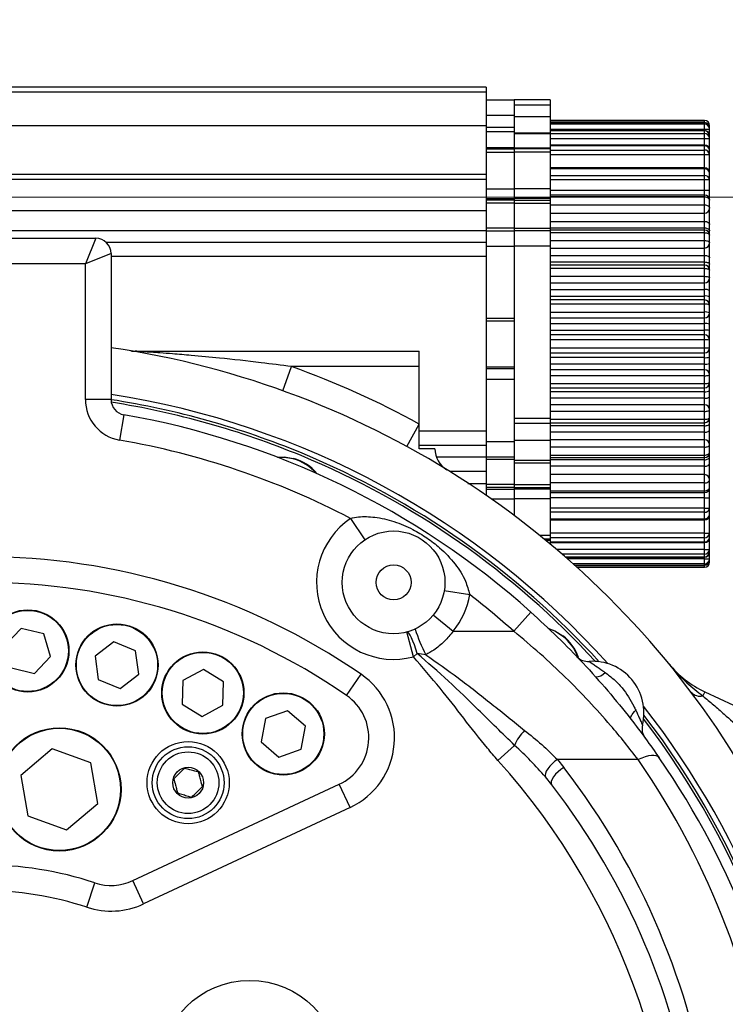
# Model space of a CAD drawing. Header units: millimetres. Extents: x -7 to 844, y 0 to 594.
# Tile 42 of 135: x 281 to 292, y 299 to 314. Entities that reach past the tile are written whole.
import ezdxf

# ---------------------------------------------------------------- set-up
doc = ezdxf.new("R2010")
doc.units = ezdxf.units.MM
doc.styles.add('SLDTEXTSTYLE2', font='HYSWLONGFANGSONG.TTF', dxfattribs={"bigfont": 'bigfont'})
doc.styles.add('SLDTEXTSTYLE3', font='HYSWLONGFANGSONG.TTF')
doc.dimstyles.new('SLDDIMSTYLE13', dxfattribs={"dimtxt": 9.875366, "dimasz": 4.884615, "dimexe": 0, "dimexo": 0.0625, "dimgap": 2.468842, "dimtad": 0, "dimtih": 1, "dimtoh": 1, "dimlfac": 5, "dimrnd": 1e-09, "dimzin": 12, "dimdsep": 46, "dimtxsty": 'SLDTEXTSTYLE3', "dimblk1": 'NONE', "dimblk2": 'NONE', "dimsah": 1, "dimcen": 0, "dimadec": 0, "dimazin": 3, "dimtfac": 1, "dimtdec": 3, "dimtofl": 0, "dimtmove": 0, "dimatfit": 3, "dimldrblk": 'NONE', "dimfxl": 1, "dimfrac": 2, "dimtolj": 1, "dimtzin": 12, "dimarcsym": 0})
doc.dimstyles.new('SLDDIMSTYLE14', dxfattribs={"dimtxt": 9.875366, "dimasz": 4.884615, "dimexe": 0, "dimexo": 0.0625, "dimgap": 2.468842, "dimtad": 0, "dimtih": 1, "dimtoh": 1, "dimlfac": 5, "dimrnd": 1e-09, "dimzin": 12, "dimdsep": 46, "dimtxsty": 'SLDTEXTSTYLE3', "dimblk1": 'NONE', "dimblk2": 'NONE', "dimsah": 1, "dimcen": 0, "dimadec": 0, "dimazin": 3, "dimtfac": 1, "dimtdec": 3, "dimtmove": 0, "dimatfit": 3, "dimldrblk": 'NONE', "dimfxl": 1, "dimfrac": 2, "dimtolj": 1, "dimtzin": 12, "dimarcsym": 0})
doc.dimstyles.new('SLDDIMSTYLE15', dxfattribs={"dimtxt": 9.875366, "dimasz": 4.884615, "dimexe": 0, "dimexo": 0.0625, "dimgap": 2.468842, "dimtad": 0, "dimtih": 1, "dimtoh": 1, "dimlfac": 5, "dimrnd": 1e-09, "dimzin": 12, "dimdsep": 46, "dimtxsty": 'SLDTEXTSTYLE3', "dimblk1": 'NONE', "dimblk2": 'NONE', "dimsah": 1, "dimcen": 0, "dimadec": 0, "dimazin": 3, "dimtfac": 1, "dimtdec": 3, "dimtmove": 0, "dimatfit": 3, "dimldrblk": 'NONE', "dimfxl": 1, "dimfrac": 2, "dimtolj": 1, "dimtzin": 12, "dimarcsym": 0})
doc.dimstyles.new('SLDDIMSTYLE2', dxfattribs={"dimtxt": 8.4646, "dimasz": 4.884615, "dimexe": 0, "dimexo": 0.0625, "dimgap": 2.11615, "dimtad": 2, "dimlfac": 13, "dimrnd": 1e-09, "dimzin": 12, "dimdsep": 46, "dimtxsty": 'SLDTEXTSTYLE3', "dimsah": 1, "dimcen": 0.09, "dimadec": 0, "dimazin": 3, "dimtfac": 1, "dimtdec": 3, "dimtofl": 0, "dimtmove": 0, "dimatfit": 3, "dimfxl": 1, "dimfrac": 2, "dimtolj": 1, "dimtzin": 12, "dimarcsym": 0})
doc.dimstyles.new('SLDDIMSTYLE8', dxfattribs={"dimtxt": 9.875366, "dimasz": 4.884615, "dimexe": 0, "dimexo": 0.0625, "dimgap": 2.468842, "dimtad": 0, "dimtih": 1, "dimtoh": 1, "dimlfac": 3, "dimrnd": 1e-09, "dimzin": 12, "dimdsep": 46, "dimtxsty": 'SLDTEXTSTYLE3', "dimblk1": 'NONE', "dimblk2": 'NONE', "dimsah": 1, "dimcen": 0, "dimadec": 0, "dimazin": 3, "dimtol": 1, "dimtp": 0.015, "dimtfac": 1, "dimtdec": 3, "dimtmove": 0, "dimatfit": 3, "dimldrblk": 'NONE', "dimfxl": 1, "dimfrac": 2, "dimtolj": 1, "dimtzin": 12, "dimarcsym": 0})

# ---------------------------------------------------------------- blocks, each defined once
blk = doc.blocks.new('_D_11')
at = {"color": 7, "linetype": 'Continuous', "lineweight": 18}
for p, q in [((280.678, 300.759), (280.678, 341.625)), ((304.139, 165.644), (304.139, 341.625)), ((304.139, 340.625), (280.678, 340.625))]:
    blk.add_line(p, q, dxfattribs=at)
for points in [[(280.678, 340.625), (285.562, 339.873), (285.562, 341.376)], [(304.139, 340.625), (299.255, 341.376), (299.255, 339.873)]]:
    blk.add_solid(points, dxfattribs=at)
at = {"color": 7, "linetype": 'Continuous', "lineweight": 18, "insert": (286.852, 350.857), "char_height": 7.9375, "attachment_point": 1, "style": 'SLDTEXTSTYLE3'}
blk.add_mtext('305', dxfattribs=at)
blk = doc.blocks.new('_D_14')
at = {"color": 7, "linetype": 'Continuous', "lineweight": 18}
for p, q in [((270.947, 324.028), (409.462, 324.028)), ((408.462, 324.028), (408.462, 310.952)), ((258.193, 310.952), (409.462, 310.952))]:
    blk.add_line(p, q, dxfattribs=at)
for points in [[(408.462, 324.028), (407.71, 319.144), (409.213, 319.144)], [(408.462, 310.952), (409.213, 315.836), (407.71, 315.836)]]:
    blk.add_solid(points, dxfattribs=at)
at = {"color": 7, "linetype": 'Continuous', "lineweight": 18, "insert": (398.23, 311.934), "char_height": 7.9375, "attachment_point": 1, "rotation": 90, "style": 'SLDTEXTSTYLE3'}
blk.add_mtext('170', dxfattribs=at)
blk = doc.blocks.new('_D_15')
at = {"color": 7, "linetype": 'Continuous', "lineweight": 18}
for p, q in [((258.193, 310.952), (409.462, 310.952)), ((408.462, 310.952), (408.462, 295.567)), ((285.87, 295.567), (409.462, 295.567))]:
    blk.add_line(p, q, dxfattribs=at)
for points in [[(408.462, 310.952), (407.71, 306.067), (409.213, 306.067)], [(408.462, 295.567), (409.213, 300.452), (407.71, 300.452)]]:
    blk.add_solid(points, dxfattribs=at)
at = {"color": 7, "linetype": 'Continuous', "lineweight": 18, "insert": (398.23, 297.703), "char_height": 7.9375, "attachment_point": 1, "rotation": 90, "style": 'SLDTEXTSTYLE3'}
blk.add_mtext('200', dxfattribs=at)
blk = doc.blocks.new('SW_CENTERMARKSYMBOL_1')
at = {"color": 0, "linetype": 'Continuous', "lineweight": 18}
for p, q in [((0, 0.385), (0, 5.192)), ((0, 0), (0, 0.192)), ((-0.385, 0), (-5.192, 0)), ((0, 0), (-0.192, 0)), ((0, 0), (0, -0.192)), ((0, 0), (0.192, 0)), ((0.385, 0), (5.192, 0)), ((0, -0.385), (0, -5.192))]:
    blk.add_line(p, q, dxfattribs=at)
blk = doc.blocks.new('_D_28')
at = {"color": 7, "linetype": 'Continuous', "lineweight": 18}
blk.add_line((754.604, 285.289), (748.254, 285.289), dxfattribs=at)
at = {"color": 7, "linetype": 'Continuous', "lineweight": 18, "char_height": 9.2604, "attachment_point": 1}
for s, insert, style in [('10H7深15', (669.173, 320.457), 'SLDTEXTSTYLE2'), ('%%c', (657.557, 320.457), 'SLDTEXTSTYLE3'), ('Depth 15', (665.328, 308.23), 'SLDTEXTSTYLE3')]:
    blk.add_mtext(s, dxfattribs=dict(at, insert=insert, style=style))
blk = doc.blocks.new('_None')
blk = doc.blocks.new('_D_45')
at = {"color": 7, "linetype": 'Continuous', "lineweight": 18}
blk.add_line((521.285, 333.673), (471.743, 333.673), dxfattribs=at)
at = {"color": 7, "linetype": 'Continuous', "lineweight": 18, "char_height": 9.2604, "attachment_point": 1}
for s, insert, style in [('H8通', (502.411, 345.611), 'SLDTEXTSTYLE2'), ('%%c', (482.152, 345.611), 'SLDTEXTSTYLE3'), ('2-', (471.743, 345.611), 'SLDTEXTSTYLE3'), ('30', (493.768, 345.611), 'SLDTEXTSTYLE3')]:
    blk.add_mtext(s, dxfattribs=dict(at, insert=insert, style=style))
blk = doc.blocks.new('_D_46')
at = {"color": 7, "linetype": 'Continuous', "lineweight": 18}
blk.add_line((688.896, 334.435), (722.792, 334.435), dxfattribs=at)
at = {"color": 7, "linetype": 'Continuous', "lineweight": 18, "attachment_point": 1}
for s, insert, char_height, style in [('通', (714.149, 346.373), 9.26, 'SLDTEXTSTYLE2'), ('8-', (690.483, 346.373), 9.2604, 'SLDTEXTSTYLE3'), ('M20', (700.893, 346.373), 9.2604, 'SLDTEXTSTYLE3')]:
    blk.add_mtext(s, dxfattribs=dict(at, insert=insert, char_height=char_height, style=style))
blk = doc.blocks.new('_D_55')
at = {"color": 7, "linetype": 'Continuous', "lineweight": 18}
blk.add_line((512.91, 531.632), (472.011, 531.632), dxfattribs=at)
at = {"color": 7, "linetype": 'Continuous', "lineweight": 18, "attachment_point": 1}
for s, insert, char_height, style in [('通', (502.68, 543.569), 9.26, 'SLDTEXTSTYLE2'), ('%%c', (482.421, 543.569), 9.2604, 'SLDTEXTSTYLE3'), ('8-', (472.011, 543.569), 9.2604, 'SLDTEXTSTYLE3'), ('22', (494.037, 543.569), 9.2604, 'SLDTEXTSTYLE3')]:
    blk.add_mtext(s, dxfattribs=dict(at, insert=insert, char_height=char_height, style=style))

msp = doc.modelspace()

# ---------------------------------------------------------------- linework, layer by layer
at = {"color": 7, "linetype": 'Continuous', "lineweight": 25}
for p, q in [((288.216119, 312.599984), (274.100734, 312.599984)), ((288.216119, 312.599984), (288.216119, 312.523061)), ((288.216119, 312.523061), (274.100734, 312.523061)), ((288.216119, 312.523061), (288.216119, 312.023061)), ((288.216119, 312.407676), (288.639196, 312.407676)), ((288.639196, 312.407676), (288.639196, 312.176907)), ((289.177657, 312.407676), (288.639196, 312.407676)), ((289.177657, 312.330753), (288.639196, 312.330753)), ((289.177657, 312.407676), (289.177657, 312.330753)), ((289.177657, 312.330753), (289.177657, 312.157676)), ((288.216119, 312.176907), (288.639196, 312.176907)), ((288.639196, 312.176907), (288.639196, 311.994657)), ((288.639196, 312.157676), (289.177657, 312.157676)), ((289.177657, 312.157676), (289.177657, 311.907676)), ((288.216119, 312.023061), (288.216119, 311.292292)), ((291.485349, 312.099984), (289.177657, 312.099984)), ((289.177657, 312.099463), (291.485349, 312.099463)), ((291.485349, 312.06669), (289.177657, 312.06669)), ((291.485349, 312.065907), (289.177657, 312.065907)), ((289.177657, 312.046761), (291.485349, 312.046761)), ((291.485349, 312.046761), (291.485349, 312.065907)), ((291.485349, 311.971061), (291.485349, 312.046761)), ((291.562273, 312.022552), (291.562273, 312.023061)), ((291.562273, 311.989767), (291.562273, 312.022552)), ((288.639196, 311.994657), (288.216119, 311.994657)), ((288.639196, 311.92714), (288.216119, 311.92714)), ((288.639196, 311.994657), (288.639196, 311.92714)), ((288.639196, 311.92714), (288.639196, 311.69133)), ((289.177657, 311.907676), (288.639196, 311.907676)), ((289.177657, 311.897642), (288.639196, 311.897642)), ((289.177657, 311.971061), (291.485349, 311.971061)), ((291.485349, 311.946971), (289.177657, 311.946971)), ((291.485349, 311.943371), (289.177657, 311.943371)), ((289.177657, 311.907676), (289.177657, 311.897642)), ((289.177657, 311.903474), (291.485349, 311.903474)), ((289.177657, 311.897642), (289.177657, 311.691331)), ((291.485349, 311.971061), (291.562273, 311.971061)), ((291.485349, 311.903474), (291.485349, 311.943371)), ((291.485349, 311.831068), (291.485349, 311.903474)), ((291.562273, 311.971061), (291.562273, 311.989767)), ((291.562273, 311.870048), (291.562273, 311.971061)), ((291.562273, 311.831068), (291.562273, 311.870048)), ((289.177657, 311.831068), (291.485349, 311.831068)), ((291.485349, 311.729567), (289.177657, 311.729567)), ((291.485349, 311.720851), (289.177657, 311.720851)), ((291.485349, 311.831068), (291.562273, 311.831068)), ((291.485349, 311.656216), (291.485349, 311.720851)), ((291.562273, 311.652644), (291.562273, 311.831068)), ((288.639196, 311.69133), (288.216119, 311.69133)), ((288.216119, 311.676907), (288.639196, 311.676907)), ((288.216119, 311.625625), (288.639196, 311.625625)), ((288.639196, 311.691331), (289.177657, 311.691331)), ((288.639196, 311.69133), (288.639196, 311.676907)), ((288.639196, 311.676907), (288.639196, 311.625625)), ((289.177657, 311.676907), (288.639196, 311.676907)), ((288.639196, 311.625625), (288.639196, 311.074591)), ((289.177657, 311.625625), (288.639196, 311.625625)), ((289.177657, 311.691331), (289.177657, 311.676907)), ((289.177657, 311.676907), (289.177657, 311.625625)), ((289.177657, 311.656216), (291.485349, 311.656216)), ((289.177657, 311.625625), (289.177657, 311.074588)), ((289.177657, 311.589494), (291.485349, 311.589494)), ((291.485349, 311.589494), (291.485349, 311.656216)), ((291.485349, 311.589494), (291.562273, 311.589494)), ((291.562273, 311.589494), (291.562273, 311.652644)), ((291.562273, 311.312777), (291.562273, 311.589494)), ((288.216119, 311.292292), (274.100734, 311.292292)), ((288.216119, 311.292292), (288.216119, 311.215369)), ((291.485349, 311.3897), (289.177657, 311.3897)), ((291.485349, 311.372988), (289.177657, 311.372988)), ((289.177657, 311.274576), (291.485349, 311.274576)), ((291.485349, 311.274576), (291.485349, 311.372988)), ((291.485349, 311.216627), (291.485349, 311.274576)), ((291.562273, 311.216627), (291.562273, 311.312777)), ((288.216119, 311.215369), (274.100734, 311.215369)), ((288.216119, 311.215369), (288.216119, 310.752848)), ((289.177657, 311.216627), (291.485349, 311.216627)), ((291.485349, 311.057676), (291.485349, 311.216627)), ((291.485349, 311.216627), (291.562273, 311.216627)), ((291.562273, 311.057676), (291.562273, 311.216627)), ((288.216119, 311.074591), (288.639196, 311.074591)), ((288.639196, 311.074591), (288.639196, 310.929543)), ((289.177657, 311.074588), (288.639196, 311.074588)), ((289.177657, 311.074588), (289.177657, 310.929541)), ((289.177657, 311.057676), (291.485349, 311.057676)), ((291.485349, 310.980753), (289.177657, 310.980753)), ((291.485349, 310.980753), (291.485349, 311.057676)), ((291.485349, 311.057676), (291.562273, 311.057676)), ((291.485349, 310.954418), (291.485349, 310.980753)), ((291.562273, 310.90383), (291.562273, 311.057676)), ((288.216119, 310.929543), (288.639196, 310.929543)), ((288.639196, 310.906302), (288.216119, 310.906302)), ((288.639196, 310.861459), (288.216119, 310.861459)), ((288.639196, 310.929543), (288.639196, 310.906302)), ((289.177657, 310.929541), (288.639196, 310.929541)), ((288.639196, 310.906415), (289.177657, 310.906415)), ((288.639196, 310.906302), (288.639196, 310.861459)), ((288.639196, 310.86157), (289.177657, 310.86157)), ((288.639196, 310.861459), (288.639196, 310.486202)), ((291.485349, 310.954418), (289.177657, 310.954418)), ((289.177657, 310.929541), (289.177657, 310.906415)), ((289.177657, 310.906415), (289.177657, 310.86157)), ((289.177657, 310.86157), (289.177657, 310.486203)), ((289.177657, 310.836319), (291.485349, 310.836319)), ((291.485349, 310.836319), (291.485349, 310.954418)), ((291.485349, 310.711523), (291.485349, 310.836319)), ((291.562273, 310.788446), (291.562273, 310.90383)), ((274.100734, 310.75383), (288.216119, 310.752848)), ((288.216119, 310.752848), (288.216119, 310.445155)), ((289.177657, 310.711523), (291.485349, 310.711523)), ((291.485349, 310.58758), (291.485349, 310.711523)), ((291.562273, 310.540561), (291.562273, 310.788446)), ((289.177657, 310.58758), (291.485349, 310.58758)), ((291.485349, 310.49008), (291.485349, 310.58758)), ((291.562273, 310.445561), (291.562273, 310.540561)), ((288.216119, 310.445155), (274.38391, 310.446118)), ((288.639196, 310.486202), (288.216119, 310.486202)), ((288.216119, 310.446138), (288.639196, 310.446138)), ((288.216119, 310.445155), (288.216119, 310.275924)), ((288.639196, 310.486203), (289.177657, 310.486203)), ((288.639196, 310.486202), (288.639196, 310.446138)), ((288.639196, 310.446138), (288.639196, 310.215369)), ((289.177657, 310.446138), (288.639196, 310.446138)), ((289.177657, 310.49008), (291.485349, 310.49008)), ((289.177657, 310.486203), (289.177657, 310.446138)), ((291.485349, 310.457676), (289.177657, 310.457676)), ((289.177657, 310.446138), (289.177657, 310.215369)), ((291.485349, 310.419034), (289.177657, 310.419034)), ((291.485349, 310.457676), (291.485349, 310.49008)), ((291.485349, 310.419034), (291.485349, 310.457676)), ((291.485349, 310.300934), (291.485349, 310.419034)), ((291.562273, 310.380753), (291.562273, 310.445561)), ((291.562273, 310.265369), (291.562273, 310.380753)), ((278.985349, 310.336138), (282.369965, 310.336138)), ((282.369965, 310.336138), (282.216119, 309.951523)), ((282.520561, 310.276321), (288.216119, 310.275924)), ((288.216119, 310.276012), (288.216119, 310.060628)), ((289.177657, 310.300934), (291.485349, 310.300934)), ((291.485349, 310.188446), (291.485349, 310.300934)), ((291.562273, 310.043638), (291.562273, 310.265369)), ((282.600734, 310.105369), (282.216119, 309.951523)), ((282.600734, 310.105369), (282.600734, 307.918991)), ((288.216119, 310.215369), (288.639196, 310.215369)), ((288.639196, 310.215369), (288.639196, 309.138446)), ((289.177657, 310.215369), (288.639196, 310.215369)), ((289.177657, 310.215369), (289.177657, 307.638446)), ((289.177657, 310.188446), (291.485349, 310.188446)), ((291.485349, 310.07758), (291.485349, 310.188446)), ((282.216119, 309.951523), (279.139196, 309.951523)), ((282.216119, 307.918991), (282.216119, 309.951523)), ((288.216119, 310.06054), (282.600734, 310.060931)), ((288.216119, 310.06054), (288.216119, 307.450748)), ((289.177657, 310.07758), (291.485349, 310.07758)), ((289.177657, 309.98008), (291.485349, 309.98008)), ((291.485349, 309.98008), (291.485349, 310.07758)), ((291.485349, 309.934599), (291.485349, 309.98008)), ((291.562273, 309.948638), (291.562273, 310.043638)), ((291.562273, 309.857676), (291.562273, 309.948638)), ((291.485349, 309.934599), (289.177657, 309.934599)), ((291.485349, 309.883649), (289.177657, 309.883649)), ((291.485349, 309.883649), (291.485349, 309.934599)), ((291.485349, 309.76555), (291.485349, 309.883649)), ((291.562273, 309.742292), (291.562273, 309.857676)), ((289.177657, 309.76555), (291.485349, 309.76555)), ((289.177657, 309.665369), (291.485349, 309.665369)), ((291.485349, 309.665369), (291.485349, 309.76555)), ((291.485349, 309.56758), (291.485349, 309.665369)), ((291.562273, 309.546715), (291.562273, 309.742292)), ((289.177657, 309.56758), (291.485349, 309.56758)), ((291.485349, 309.47008), (291.485349, 309.56758)), ((291.562273, 309.451715), (291.562273, 309.546715)), ((289.177657, 309.47008), (291.485349, 309.47008)), ((291.485349, 309.411523), (289.177657, 309.411523)), ((291.485349, 309.348265), (289.177657, 309.348265)), ((291.485349, 309.411523), (291.485349, 309.47008)), ((291.485349, 309.348265), (291.485349, 309.411523)), ((291.485349, 309.230165), (291.485349, 309.348265)), ((291.562273, 309.334599), (291.562273, 309.451715)), ((289.177657, 309.230165), (291.485349, 309.230165)), ((291.485349, 309.142292), (291.485349, 309.230165)), ((291.562273, 309.219215), (291.562273, 309.334599)), ((291.562273, 309.049792), (291.562273, 309.219215)), ((288.216119, 309.138446), (288.639196, 309.138446)), ((288.216119, 309.099984), (288.639196, 309.099984)), ((288.639196, 309.138446), (288.639196, 309.099984)), ((288.639196, 309.099984), (288.639196, 308.407676)), ((289.177657, 309.142292), (291.485349, 309.142292)), ((289.177657, 309.05758), (291.485349, 309.05758)), ((291.485349, 309.05758), (291.485349, 309.142292)), ((291.485349, 308.96008), (291.485349, 309.05758)), ((289.177657, 308.96008), (291.485349, 308.96008)), ((291.485349, 308.888446), (291.485349, 308.96008)), ((291.562273, 308.954792), (291.562273, 309.049792)), ((291.562273, 308.811523), (291.562273, 308.954792)), ((291.485349, 308.888446), (289.177657, 308.888446)), ((291.485349, 308.81288), (289.177657, 308.81288)), ((291.485349, 308.81288), (291.485349, 308.888446)), ((291.485349, 308.69478), (291.485349, 308.81288)), ((291.562273, 308.696138), (291.562273, 308.811523)), ((282.961184, 308.64383), (287.216119, 308.64383)), ((287.216119, 308.413061), (287.216119, 308.64383)), ((289.177657, 308.69478), (291.485349, 308.69478)), ((289.177657, 308.619215), (291.485349, 308.619215)), ((291.485349, 308.619215), (291.485349, 308.69478)), ((291.485349, 308.54758), (291.485349, 308.619215)), ((291.562273, 308.552869), (291.562273, 308.696138)), ((291.485349, 308.54758), (289.177657, 308.54758)), ((291.485349, 308.45008), (291.485349, 308.54758)), ((291.562273, 308.457869), (291.562273, 308.552869)), ((285.173764, 308.051197), (285.304086, 308.413061)), ((287.216119, 308.413061), (285.304086, 308.413061)), ((287.216119, 307.553401), (287.216119, 308.413061)), ((288.216119, 308.407676), (288.639196, 308.407676)), ((288.639196, 308.380759), (288.216119, 308.380759)), ((288.639196, 308.407676), (288.639196, 308.380759)), ((288.639196, 308.380759), (288.639196, 308.219254)), ((291.485349, 308.45008), (289.177657, 308.45008)), ((291.485349, 308.365369), (289.177657, 308.365369)), ((291.485349, 308.365369), (291.485349, 308.45008)), ((291.485349, 308.277495), (291.485349, 308.365369)), ((291.562273, 308.288446), (291.562273, 308.457869)), ((288.639196, 308.219254), (288.216119, 308.219254)), ((288.639196, 308.219254), (288.639196, 307.292292)), ((291.485349, 308.277495), (289.177657, 308.277495)), ((291.485349, 308.159396), (291.485349, 308.277495)), ((291.562273, 308.173061), (291.562273, 308.288446)), ((291.562273, 308.055946), (291.562273, 308.173061)), ((289.177657, 308.159396), (291.485349, 308.159396)), ((289.177657, 308.096138), (291.485349, 308.096138)), ((291.485349, 308.03758), (289.177657, 308.03758)), ((291.485349, 308.096138), (291.485349, 308.159396)), ((291.485349, 308.03758), (291.485349, 308.096138)), ((291.485349, 307.94008), (291.485349, 308.03758)), ((291.562273, 307.960946), (291.562273, 308.055946)), ((282.600734, 307.918991), (282.216119, 307.918991)), ((291.485349, 307.94008), (289.177657, 307.94008)), ((291.485349, 307.842292), (291.485349, 307.94008)), ((291.562273, 307.765369), (291.562273, 307.960946)), ((291.485349, 307.842292), (289.177657, 307.842292)), ((291.485349, 307.742111), (289.177657, 307.742111)), ((291.485349, 307.742111), (291.485349, 307.842292)), ((291.485349, 307.624011), (291.485349, 307.742111)), ((291.562273, 307.649984), (291.562273, 307.765369)), ((282.791862, 307.691652), (282.725793, 307.312753)), ((289.177657, 307.638446), (288.639196, 307.638446)), ((289.177657, 307.638446), (289.177657, 307.561523)), ((289.177657, 307.624011), (291.485349, 307.624011)), ((291.485349, 307.573061), (291.485349, 307.624011)), ((291.562273, 307.559023), (291.562273, 307.649984)), ((287.031937, 307.215753), (287.216119, 307.553401)), ((287.216119, 307.450748), (288.216119, 307.450748)), ((288.216119, 307.450748), (288.216119, 307.229771)), ((289.177657, 307.561523), (288.639196, 307.561523)), ((289.177657, 307.573061), (291.485349, 307.573061)), ((289.177657, 307.561523), (289.177657, 307.311523)), ((291.485349, 307.52758), (289.177657, 307.52758)), ((291.485349, 307.43008), (289.177657, 307.43008)), ((291.485349, 307.52758), (291.485349, 307.573061)), ((291.485349, 307.43008), (291.485349, 307.52758)), ((291.485349, 307.319215), (291.485349, 307.43008)), ((291.562273, 307.464023), (291.562273, 307.559023)), ((291.562273, 307.242292), (291.562273, 307.464023)), ((288.216119, 307.292292), (288.639196, 307.292292)), ((288.639196, 307.311523), (289.177657, 307.311523)), ((288.639196, 307.292292), (288.639196, 307.061523)), ((291.485349, 307.319215), (289.177657, 307.319215)), ((289.177657, 307.311523), (289.177657, 307.006341)), ((291.485349, 307.206726), (291.485349, 307.319215)), ((288.216119, 307.229771), (287.216119, 307.22984)), ((288.216119, 307.229771), (288.216119, 307.06054)), ((291.485349, 307.206726), (289.177657, 307.206726)), ((291.485349, 307.088627), (291.485349, 307.206726)), ((291.562273, 307.126907), (291.562273, 307.242292)), ((287.479481, 307.060591), (288.216119, 307.06054)), ((288.216119, 307.061523), (288.639196, 307.061523)), ((288.216119, 307.06054), (288.216119, 306.846138)), ((288.639196, 307.021458), (288.216119, 307.021458)), ((288.639196, 307.061523), (288.639196, 307.021458)), ((288.639196, 307.021458), (288.639196, 306.646201)), ((289.177657, 307.006341), (288.639196, 307.006341)), ((289.177657, 307.088627), (291.485349, 307.088627)), ((289.177657, 307.049984), (291.485349, 307.049984)), ((291.485349, 307.01758), (289.177657, 307.01758)), ((289.177657, 307.006341), (289.177657, 306.968352)), ((291.485349, 307.049984), (291.485349, 307.088627)), ((291.485349, 307.01758), (291.485349, 307.049984)), ((291.485349, 306.92008), (291.485349, 307.01758)), ((291.562273, 307.062099), (291.562273, 307.126907)), ((291.562273, 306.967099), (291.562273, 307.062099)), ((287.667038, 306.846138), (288.216119, 306.846138)), ((288.216119, 306.846138), (288.216119, 306.661523)), ((289.177657, 306.968352), (288.639196, 306.968352)), ((289.177657, 306.968352), (289.177657, 306.64609)), ((291.485349, 306.92008), (289.177657, 306.92008)), ((291.485349, 306.796138), (291.485349, 306.92008)), ((291.562273, 306.719215), (291.562273, 306.967099)), ((291.485349, 306.796138), (289.177657, 306.796138)), ((291.485349, 306.671342), (291.485349, 306.796138)), ((291.562273, 306.60383), (291.562273, 306.719215)), ((287.944099, 306.661523), (288.216119, 306.661523)), ((288.216119, 306.661523), (288.216119, 306.486801)), ((288.639196, 306.646201), (288.216119, 306.646201)), ((288.639196, 306.601358), (288.216119, 306.601358)), ((288.216119, 306.578117), (288.639196, 306.578117)), ((288.639196, 306.646201), (288.639196, 306.601358)), ((288.639196, 306.64609), (289.177657, 306.64609)), ((288.639196, 306.601358), (288.639196, 306.578117)), ((288.639196, 306.601245), (289.177657, 306.601245)), ((289.177657, 306.57812), (288.639196, 306.57812)), ((288.639196, 306.578117), (288.639196, 306.433069)), ((291.485349, 306.671342), (289.177657, 306.671342)), ((289.177657, 306.64609), (289.177657, 306.601245)), ((289.177657, 306.601245), (289.177657, 306.57812)), ((289.177657, 306.57812), (289.177657, 306.433072)), ((289.177657, 306.553242), (291.485349, 306.553242)), ((291.485349, 306.553242), (291.485349, 306.671342)), ((291.485349, 306.526907), (291.485349, 306.553242)), ((291.562273, 306.449984), (291.562273, 306.60383)), ((289.177657, 306.433072), (288.639196, 306.433072)), ((288.639196, 306.433069), (288.639196, 306.182292)), ((289.177657, 306.526907), (291.485349, 306.526907)), ((291.485349, 306.449984), (289.177657, 306.449984)), ((289.177657, 306.433072), (289.177657, 305.882035)), ((291.485349, 306.449984), (291.485349, 306.526907)), ((291.485349, 306.449984), (291.562273, 306.449984)), ((291.485349, 306.291033), (291.485349, 306.449984)), ((291.562273, 306.291033), (291.562273, 306.449984)), ((291.485349, 306.291033), (289.177657, 306.291033)), ((291.485349, 306.233085), (291.485349, 306.291033)), ((291.485349, 306.291033), (291.562273, 306.291033)), ((291.562273, 306.194883), (291.562273, 306.291033)), ((286.188196, 306.140162), (286.402632, 305.820872)), ((291.485349, 306.233085), (289.177657, 306.233085)), ((289.177657, 306.134673), (291.485349, 306.134673)), ((289.177657, 306.11796), (291.485349, 306.11796)), ((291.485349, 306.134673), (291.485349, 306.233085)), ((291.562273, 305.918166), (291.562273, 306.194883)), ((289.177657, 305.830753), (289.087529, 305.830753)), ((291.485349, 305.918166), (289.177657, 305.918166)), ((289.177657, 305.882035), (289.177657, 305.830753)), ((291.485349, 305.851445), (289.177657, 305.851445)), ((289.177657, 305.830753), (289.177657, 305.816329)), ((289.177657, 305.816329), (289.177657, 305.756239)), ((291.485349, 305.851445), (291.485349, 305.918166)), ((291.485349, 305.918166), (291.562273, 305.918166)), ((291.485349, 305.786809), (291.485349, 305.851445)), ((291.562273, 305.855016), (291.562273, 305.918166)), ((291.562273, 305.676592), (291.562273, 305.855016)), ((289.177657, 305.786809), (291.485349, 305.786809)), ((289.177657, 305.778093), (291.485349, 305.778093)), ((291.485349, 305.676592), (291.562273, 305.676592)), ((291.485349, 305.604187), (291.485349, 305.676592)), ((291.562273, 305.637612), (291.562273, 305.676592)), ((289.406735, 305.560689), (291.485349, 305.560689)), ((291.485349, 305.56429), (291.485349, 305.604187)), ((291.485349, 305.536599), (291.562273, 305.536599)), ((291.485349, 305.460899), (291.485349, 305.536599)), ((291.562273, 305.536599), (291.562273, 305.637612)), ((291.562273, 305.517893), (291.562273, 305.536599)), ((291.562273, 305.485109), (291.562273, 305.517893)), ((289.541932, 305.44097), (291.485349, 305.44097)), ((289.578879, 305.407676), (291.485349, 305.407676)), ((291.485349, 305.441754), (291.485349, 305.460899)), ((291.562273, 305.484599), (291.562273, 305.485109)), ((287.591002, 305.060315), (287.970751, 304.999327)), ((287.426176, 304.694357), (287.723512, 304.450389)), ((288.886771, 304.736953), (288.630236, 304.450389)), ((281.253527, 304.493125), (281.011381, 304.237753)), ((281.595759, 304.411105), (281.253527, 304.493125)), ((281.695844, 304.073714), (281.595759, 304.411105)), ((287.129326, 304.067544), (287.030052, 304.439127)), ((287.723512, 304.450389), (288.630236, 304.450389)), ((282.642805, 304.293142), (282.363691, 304.078794)), ((282.967993, 304.158596), (282.642805, 304.293142)), ((281.453697, 303.818342), (281.695844, 304.073714)), ((282.363691, 304.078794), (282.409764, 303.7299)), ((283.014067, 303.809702), (282.967993, 304.158596)), ((287.184077, 304.116695), (287.129326, 304.067544)), ((287.313093, 304.098572), (287.184077, 304.116695)), ((281.111466, 303.900362), (281.453697, 303.818342)), ((282.734952, 303.595354), (283.014067, 303.809702)), ((283.983695, 303.878291), (283.674486, 303.710245)), ((284.283832, 303.69453), (283.983695, 303.878291)), ((286.12743, 303.48875), (286.345421, 303.805624)), ((282.409764, 303.7299), (282.734952, 303.595354)), ((283.674486, 303.710245), (283.665413, 303.358439)), ((284.274759, 303.342724), (284.283832, 303.69453)), ((291.49126, 303.545387), (291.461713, 303.482023)), ((291.49126, 303.545387), (293.445467, 302.634126)), ((283.665413, 303.358439), (283.965549, 303.174679)), ((283.965549, 303.174679), (284.274759, 303.342724)), ((285.243179, 303.258786), (284.911488, 303.14118)), ((285.510874, 303.030336), (285.243179, 303.258786)), ((284.911488, 303.14118), (284.847492, 302.795124)), ((285.446878, 302.68428), (285.510874, 303.030336)), ((284.847492, 302.795124), (285.115187, 302.566675)), ((288.643818, 302.741403), (288.394096, 302.516497)), ((281.719546, 302.687825), (281.248134, 302.292263)), ((282.297819, 302.477351), (281.719546, 302.687825)), ((285.115187, 302.566675), (285.446878, 302.68428)), ((282.404679, 301.871315), (282.297819, 302.477351)), ((289.283463, 302.527312), (289.382353, 302.407488)), ((290.493594, 302.527312), (289.283463, 302.527312)), ((281.248134, 302.292263), (281.354995, 301.686228)), ((289.199737, 302.151016), (289.104002, 302.269186)), ((282.924286, 300.715901), (286.016539, 302.157843)), ((286.179085, 301.809263), (286.016539, 302.157843)), ((281.933267, 301.475754), (282.404679, 301.871315)), ((281.354995, 301.686228), (281.933267, 301.475754)), ((286.179085, 301.809263), (283.086831, 300.367321)), ((282.238907, 300.316907), (282.359003, 300.682292)), ((283.086831, 300.367321), (282.924286, 300.715901))]:
    msp.add_line(p, q, dxfattribs=at)
at = {"color": 8, "linetype": 'Continuous', "lineweight": 25}
for p, q in [((274.716119, 312.023061), (288.216119, 312.023061)), ((291.485349, 312.099463), (291.485349, 312.099984)), ((291.485349, 312.06669), (291.485349, 312.099463)), ((291.485349, 312.065907), (291.485349, 312.06669)), ((291.554936, 312.022552), (291.562273, 312.022552)), ((291.485349, 311.946971), (291.485349, 311.971061)), ((291.485349, 311.943371), (291.485349, 311.946971)), ((291.485349, 311.729567), (291.485349, 311.831068)), ((291.485349, 311.720851), (291.485349, 311.729567)), ((291.485349, 311.3897), (291.485349, 311.589494)), ((291.485349, 311.372988), (291.485349, 311.3897)), ((288.293365, 306.433069), (288.639196, 306.433069)), ((291.485349, 306.11796), (291.485349, 306.134673)), ((291.485349, 305.918166), (291.485349, 306.11796)), ((289.177657, 305.882035), (289.02455, 305.882035)), ((289.105102, 305.816329), (289.177657, 305.816329)), ((291.485349, 305.676592), (289.272234, 305.676592)), ((291.485349, 305.778093), (291.485349, 305.786809)), ((291.485349, 305.676592), (291.485349, 305.778093)), ((291.485349, 305.604187), (289.356684, 305.604187)), ((289.402612, 305.56429), (291.485349, 305.56429)), ((291.485349, 305.536599), (289.434239, 305.536599)), ((291.485349, 305.560689), (291.485349, 305.56429)), ((291.485349, 305.536599), (291.485349, 305.560689)), ((291.485349, 305.460899), (289.519682, 305.460899)), ((289.541059, 305.441754), (291.485349, 305.441754)), ((291.485349, 305.408197), (289.578303, 305.408197)), ((291.485349, 305.44097), (291.485349, 305.441754)), ((291.485349, 305.408197), (291.485349, 305.44097)), ((291.485349, 305.407676), (291.485349, 305.408197)), ((291.554936, 305.485109), (291.562273, 305.485109))]:
    msp.add_line(p, q, dxfattribs=at)
at = {"color": 7, "linetype": 'Continuous', "lineweight": 25, "flags": 128}
for points in [[(291.485349, 310.954418), (291.500356, 310.953446), (291.514787, 310.950568), (291.528086, 310.945893), (291.539742, 310.939601), (291.549309, 310.931936), (291.556417, 310.923189), (291.560794, 310.913699), (291.562273, 310.90383)], [(291.485349, 310.836319), (291.500356, 310.835399), (291.514787, 310.832675), (291.528086, 310.828251), (291.539742, 310.822297), (291.549309, 310.815043), (291.556417, 310.806766), (291.560794, 310.797785), (291.562273, 310.788446)], [(291.485349, 310.58758), (291.500356, 310.586677), (291.514787, 310.584001), (291.528086, 310.579656), (291.539742, 310.573809), (291.549309, 310.566683), (291.556417, 310.558554), (291.560794, 310.549734), (291.562273, 310.540561)], [(291.485349, 310.49008), (291.500356, 310.489225), (291.514787, 310.486691), (291.528086, 310.482577), (291.539742, 310.477041), (291.549309, 310.470295), (291.556417, 310.462598), (291.560794, 310.454246), (291.562273, 310.445561)], [(291.485349, 310.419034), (291.500356, 310.418298), (291.514787, 310.41612), (291.528086, 310.412582), (291.539742, 310.407822), (291.549309, 310.402021), (291.556417, 310.395403), (291.560794, 310.388221), (291.562273, 310.380753)], [(291.485349, 310.300934), (291.500356, 310.300251), (291.514787, 310.298227), (291.528086, 310.29494), (291.539742, 310.290517), (291.549309, 310.285128), (291.556417, 310.278979), (291.560794, 310.272307), (291.562273, 310.265369)], [(291.485349, 310.07758), (291.500356, 310.076928), (291.514787, 310.074996), (291.528086, 310.07186), (291.539742, 310.067639), (291.549309, 310.062495), (291.556417, 310.056627), (291.560794, 310.05026), (291.562273, 310.043638)], [(291.485349, 309.98008), (291.500356, 309.979476), (291.514787, 309.977687), (291.528086, 309.974781), (291.539742, 309.970871), (291.549309, 309.966106), (291.556417, 309.96067), (291.560794, 309.954772), (291.562273, 309.948638)], [(291.485349, 309.883649), (291.500356, 309.88315), (291.514787, 309.881672), (291.528086, 309.879272), (291.539742, 309.876042), (291.549309, 309.872106), (291.556417, 309.867616), (291.560794, 309.862743), (291.562273, 309.857676)], [(291.485349, 309.76555), (291.500356, 309.765103), (291.514787, 309.763779), (291.528086, 309.76163), (291.539742, 309.758738), (291.549309, 309.755213), (291.556417, 309.751192), (291.560794, 309.746829), (291.562273, 309.742292)], [(291.485349, 307.742111), (291.500356, 307.742558), (291.514787, 307.743881), (291.528086, 307.74603), (291.539742, 307.748923), (291.549309, 307.752447), (291.556417, 307.756468), (291.560794, 307.760831), (291.562273, 307.765369)], [(291.485349, 307.624011), (291.500356, 307.62451), (291.514787, 307.625988), (291.528086, 307.628388), (291.539742, 307.631618), (291.549309, 307.635554), (291.556417, 307.640045), (291.560794, 307.644917), (291.562273, 307.649984)], [(291.485349, 307.52758), (291.500356, 307.528184), (291.514787, 307.529974), (291.528086, 307.532879), (291.539742, 307.536789), (291.549309, 307.541554), (291.556417, 307.54699), (291.560794, 307.552888), (291.562273, 307.559023)], [(291.485349, 307.43008), (291.500356, 307.430732), (291.514787, 307.432664), (291.528086, 307.435801), (291.539742, 307.440022), (291.549309, 307.445165), (291.556417, 307.451033), (291.560794, 307.457401), (291.562273, 307.464023)], [(291.485349, 307.206726), (291.500356, 307.20741), (291.514787, 307.209433), (291.528086, 307.21272), (291.539742, 307.217143), (291.549309, 307.222533), (291.556417, 307.228681), (291.560794, 307.235353), (291.562273, 307.242292)], [(285.085356, 307.058273), (285.193168, 307.06028), (285.331443, 307.037868)], [(291.485349, 307.088627), (291.500356, 307.089362), (291.514787, 307.091541), (291.528086, 307.095078), (291.539742, 307.099839), (291.549309, 307.10564), (291.556417, 307.112258), (291.560794, 307.119439), (291.562273, 307.126907)], [(291.485349, 307.01758), (291.500356, 307.018436), (291.514787, 307.020969), (291.528086, 307.025083), (291.539742, 307.03062), (291.549309, 307.037366), (291.556417, 307.045063), (291.560794, 307.053414), (291.562273, 307.062099)], [(291.485349, 306.92008), (291.500356, 306.920984), (291.514787, 306.923659), (291.528086, 306.928004), (291.539742, 306.933852), (291.549309, 306.940977), (291.556417, 306.949106), (291.560794, 306.957926), (291.562273, 306.967099)], [(291.485349, 306.671342), (291.500356, 306.672261), (291.514787, 306.674986), (291.528086, 306.67941), (291.539742, 306.685363), (291.549309, 306.692618), (291.556417, 306.700894), (291.560794, 306.709875), (291.562273, 306.719215)], [(291.485349, 306.553242), (291.500356, 306.554214), (291.514787, 306.557093), (291.528086, 306.561768), (291.539742, 306.568059), (291.549309, 306.575725), (291.556417, 306.584471), (291.560794, 306.593961), (291.562273, 306.60383)], [(289.143148, 304.498072), (289.247769, 304.457388), (289.366942, 304.383766)], [(287.184077, 304.116695), (287.16388, 304.183854), (287.142498, 304.247023), (287.120663, 304.304034), (287.099126, 304.35293), (287.078625, 304.392036), (287.059863, 304.420007), (287.043485, 304.435886), (287.030052, 304.439127)], [(290.385333, 303.132641), (290.381225, 303.141919), (290.38109, 303.154028), (290.384932, 303.168708), (290.392668, 303.185647), (290.404134, 303.204483), (290.419083, 303.224813), (290.437199, 303.246205), (290.458092, 303.2682)], [(290.810237, 302.55333), (290.791207, 302.572236), (290.764538, 302.585052), (290.730915, 302.591451), (290.691201, 302.591268), (290.646416, 302.584508), (290.597708, 302.571344), (290.546328, 302.552114), (290.493594, 302.527312)], [(289.283463, 302.527312), (289.242844, 302.497681), (289.204238, 302.463801), (289.169556, 302.427351), (289.140518, 302.390137), (289.118561, 302.354002), (289.104774, 302.320738), (289.09984, 302.291991), (289.104002, 302.269186)], [(289.382353, 302.407488), (289.33766, 302.378415), (289.295428, 302.34459), (289.257982, 302.307875), (289.227383, 302.270291), (289.205316, 302.233909), (289.192997, 302.200731), (289.191102, 302.172583), (289.199737, 302.151016)]]:
    msp.add_lwpolyline(points, dxfattribs=at)
at = {"color": 8, "linetype": 'Continuous', "lineweight": 25, "flags": 128}
for points in [[(285.329451, 307.030438), (285.192712, 307.052601), (285.101792, 307.051955)], [(289.362257, 304.377665), (289.244409, 304.450468), (289.17312, 304.480238)]]:
    msp.add_lwpolyline(points, dxfattribs=at)
at = {"color": 7, "linetype": 'Continuous', "lineweight": 25}
for centre, radius in [((286.831503, 305.182292), 0.769231), ((286.831503, 305.182292), 0.261538), ((281.353612, 304.155733), 0.615385), ((281.353612, 304.155733), 0.607692), ((282.688879, 303.944248), 0.615385), ((282.688879, 303.944248), 0.607692), ((283.974622, 303.526485), 0.615385), ((283.974622, 303.526485), 0.607692), ((285.179183, 302.91273), 0.615385), ((285.179183, 302.91273), 0.607692), ((281.826407, 302.081789), 0.923077), ((281.826407, 302.081789), 0.915385), ((283.75458, 302.182292), 0.615385), ((283.75458, 302.182292), 0.538462), ((283.75458, 302.182292), 0.461538), ((283.75458, 302.182292), 0.230769), ((284.677657, 297.874599), 1.346154)]:
    msp.add_circle(centre, radius, dxfattribs=at)
at = {"color": 7, "linetype": 'Continuous', "lineweight": 18}
for centre, radius, start, end in [((280.677657, 210.182292), 183.538462, 30, 171.45435339), ((354.464036, 253.210041), 98.135872, 20.78106045, 194.20803626)]:
    msp.add_arc(centre, radius, start, end, dxfattribs=at)
at = {"color": 7, "linetype": 'Continuous', "lineweight": 25}
for centre, radius, start, end in [((291.485349, 312.023061), 0.076923, 0, 90), ((291.485355, 312.022546), 0.076917, 0.0044618, 90.0044611), ((291.485349, 311.989767), 0.076923, 0, 90), ((291.485739, 311.989373), 0.076534, 0.2947427, 90.291741), ((291.485956, 311.970445), 0.076319, 0.462991, 90.4556266), ((291.485349, 311.870048), 0.076923, 0, 90), ((291.487107, 311.868204), 0.075188, 1.405602, 91.3398019), ((291.487542, 311.828739), 0.074767, 1.7852142, 91.6803425), ((291.485349, 311.652644), 0.076923, 0, 90), ((291.48946, 311.648008), 0.07296, 3.6433615, 93.230088), ((291.490112, 311.584004), 0.072369, 4.3512817, 93.7733131), ((291.485349, 311.312777), 0.076923, 0, 90), ((291.492798, 311.303261), 0.070123, 7.7993279, 96.0974875), ((291.493667, 311.205587), 0.069488, 9.1422588, 96.8743971), ((291.485349, 310.90383), 0.076923, 0, 90), ((291.485349, 310.788446), 0.076923, 270, 0), ((291.485349, 310.380753), 0.076923, 0, 90), ((282.369965, 310.105369), 0.230769, 0, 90), ((291.485349, 310.265369), 0.076923, 270, 0), ((291.485349, 309.857676), 0.076923, 0, 90), ((291.485349, 309.742292), 0.076923, 270, 0), ((291.503165, 309.481034), 0.088361, 48.0152974, 101.6320876), ((291.503484, 309.375758), 0.096049, 52.2609522, 100.8830578), ((291.485349, 309.334599), 0.076923, 0, 90), ((291.503973, 309.229763), 0.119956, 60.9216945, 98.9316302), ((291.50419, 309.08686), 0.144538, 66.3063923, 97.4900286), ((291.485349, 309.219215), 0.076923, 270, 0), ((291.504383, 308.861805), 0.196698, 72.8840519, 95.5529583), ((291.504489, 308.676394), 0.284332, 78.2744042, 93.8598033), ((291.485349, 308.811523), 0.076923, 0, 90), ((291.504574, 307.722118), 1.090931, 86.9682668, 91.0097391), ((280.677657, 295.566907), 13.269231, 31.7335268, 81.666917), ((282.961184, 309.028446), 0.384615, 260.3723673, 270), ((291.504574, 309.785542), 1.090931, 268.9902609, 273.0317332), ((291.485349, 308.696138), 0.076923, 270, 0), ((291.504489, 308.831267), 0.284332, 266.1401967, 281.7255958), ((280.677657, 295.566907), 13.653846, 61.3881627, 70.1939627), ((291.504383, 308.645855), 0.196698, 264.4470417, 287.1159481), ((291.485349, 308.288446), 0.076923, 0, 90), ((291.50419, 308.4208), 0.144538, 262.5099714, 293.6936077), ((291.503973, 308.277897), 0.119956, 261.0683698, 299.0783055), ((291.485349, 308.173061), 0.076923, 270, 0), ((291.503484, 308.131902), 0.096049, 259.1169422, 307.7390478), ((282.831503, 307.918991), 0.615385, 180, 260.1087218), ((280.677657, 295.566907), 12.576923, 41.8960475, 81.2046752), ((282.831503, 307.918991), 0.230769, 180, 260.1087218), ((280.677657, 295.566907), 12.5, 67.5, 81.1501088), ((280.677657, 295.566907), 12.461538, 67.5, 81.1060126), ((291.503165, 308.026626), 0.088361, 258.3679124, 311.9847026), ((291.485349, 307.765369), 0.076923, 0, 90), ((280.677657, 295.566907), 12.307692, 48.1647894, 80.1087218), ((291.485349, 307.649984), 0.076923, 270, 0), ((280.677657, 295.566907), 11.923077, 62.472506, 80.1087218), ((291.485349, 307.242292), 0.076923, 0, 90), ((287.831503, 307.19661), 0.384615, 182.1335409, 238.4028417), ((285.15211, 306.369191), 0.692308, 39.4668035, 74.9870421), ((280.677657, 295.566907), 12.461538, 42.5823858, 67.5), ((280.677657, 295.566907), 12.5, 42.3880893, 67.5), ((291.485349, 307.126907), 0.076923, 270, 0), ((291.485349, 306.719215), 0.076923, 0, 90), ((291.485349, 306.60383), 0.076923, 270, 0), ((291.493667, 306.302074), 0.069488, 263.1256029, 350.8577412), ((286.831503, 305.182292), 1.153846, 123.8853764, 284.9581102), ((291.485349, 306.194883), 0.076923, 270, 0), ((291.492798, 306.204399), 0.070123, 263.9025125, 352.2006721), ((291.490112, 305.923657), 0.072369, 266.2266869, 355.6487183), ((291.485349, 305.855016), 0.076923, 270, 0), ((291.48946, 305.859653), 0.07296, 266.769912, 356.3566385), ((291.487542, 305.678921), 0.074767, 268.3196575, 358.2147858), ((280.677657, 295.566907), 10, 55.47426, 124.52574), ((291.485349, 305.637612), 0.076923, 270, 0), ((291.487107, 305.639457), 0.075188, 268.6601981, 358.594398), ((291.485956, 305.537216), 0.076319, 269.5443734, 359.537009), ((291.485349, 305.517893), 0.076923, 270, 0), ((291.485739, 305.518287), 0.076534, 269.708259, 359.7052573), ((291.485355, 305.485115), 0.076917, 269.9955389, 359.9955382), ((291.485349, 305.484599), 0.076923, 270, 0), ((280.677657, 295.566907), 9.615385, 55.47426, 124.52574), ((286.831503, 305.182292), 1.153846, 320.6307695, 350.8761375), ((280.677657, 295.566907), 11.923077, 48.1647894, 52.2890079), ((289.813097, 305.367644), 2.80367, 198.38712, 206.9136247), ((288.945367, 303.834617), 0.692308, 18.916438, 52.4870421), ((289.743414, 304.228609), 0.230769, 223.694306, 273.8905209), ((289.811264, 303.230913), 0.769231, 346.1094791, 93.8905209), ((292.141442, 304.939707), 1.538462, 219.2694599, 245), ((285.691448, 302.855002), 1.153846, 295, 55.47426), ((289.856737, 303.956367), 0.188798, 269.5508056, 319.225949), ((285.691448, 302.855002), 0.769231, 295, 55.47426), ((291.421677, 303.661145), 0.183542, 222.8833953, 282.5991616), ((280.677657, 295.566907), 12.576923, 3.5520066, 38.1039525), ((280.677657, 295.566907), 12.5, 3.700718, 37.6119107), ((290.78202, 302.990846), 0.230769, 166.1094791, 216.305694), ((280.677657, 295.566907), 12.461538, 3.814083, 37.4176142), ((289.241813, 302.503599), 0.643543, 134.1385956, 158.3138215), ((280.677657, 295.566907), 10.384615, 308.9424413, 42.006878), ((280.677657, 295.759215), 11.923077, 340.4140163, 34.5862989), ((280.677657, 295.566907), 12.307692, 340.4140163, 34.5862989), ((280.677657, 295.682292), 11, 339.1232709, 37.6894617), ((280.677657, 295.566907), 10.769231, 339.1232709, 37.6894617), ((280.677657, 295.566907), 5.384615, 71.8051277, 108.1948723), ((282.599195, 301.413061), 0.769231, 251.8051277, 295), ((280.677657, 295.566907), 5, 71.8051277, 108.1948723), ((282.599195, 301.413061), 1.153846, 251.8051277, 295)]:
    msp.add_arc(centre, radius, start, end, dxfattribs=at)
at = {"color": 8, "linetype": 'Continuous', "lineweight": 25}
for centre, start, end in [((285.15211, 306.369191), 40.785128, 74.9870421), ((288.945367, 303.834617), 20.2690013, 52.4870421)]:
    msp.add_arc(centre, 0.684615, start, end, dxfattribs=at)
at = {"color": 7, "linetype": 'Continuous', "lineweight": 25}
for points, knots in [([(285.304086, 308.413061), (285.151507, 308.43299), (284.79113, 308.48006), (284.290181, 308.534798), (283.848224, 308.576619), (283.551526, 308.601515), (283.352703, 308.616839), (283.219602, 308.626486), (283.130564, 308.632668), (283.071026, 308.63668), (283.031268, 308.639306), (283.00471, 308.641036), (282.985264, 308.642292), (282.972284, 308.643123), (282.96469, 308.643607), (282.96164, 308.643801), (282.961314, 308.643822), (282.961184, 308.64383)], [0, 0, 0, 0, 0.193696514, 0.457491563, 0.634952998, 0.754152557, 0.834188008, 0.887957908, 0.924136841, 0.94854509, 0.965083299, 0.976364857, 0.984142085, 0.992191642, 0.995448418, 0.998197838, 1, 1, 1, 1]), ([(287.216119, 307.182292), (287.216119, 307.211362), (287.216119, 307.269304), (287.216119, 307.400882), (287.216119, 307.497469), (287.216119, 307.553401)], [0, 0, 0, 0, 0.2976647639, 0.5932902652, 1, 1, 1, 1]), ([(287.447155, 307.182292), (287.443223, 307.182292), (287.433349, 307.182292), (287.346956, 307.182292), (287.265177, 307.182292), (287.216119, 307.182292)], [0, 0, 0, 0, 0.209273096, 0.525648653, 1, 1, 1, 1]), ([(286.188196, 306.140162), (286.227064, 306.148297), (286.34664, 306.173324), (286.56882, 306.162882), (286.84113, 306.100125), (287.102421, 305.98989), (287.332529, 305.852425), (287.55179, 305.682264), (287.750139, 305.471251), (287.906879, 305.23454), (287.952126, 305.067914), (287.970751, 304.999327)], [0, 0, 0, 0, 0.051089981, 0.157173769, 0.287382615, 0.420080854, 0.526957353, 0.630922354, 0.778195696, 0.9086997, 1, 1, 1, 1]), ([(288.886771, 304.736953), (289.021291, 304.61335), (289.290307, 304.366165), (289.674779, 303.970833), (290.042398, 303.55962), (290.351384, 303.180304), (290.606733, 302.843361), (290.742279, 302.650184), (290.810237, 302.55333)], [0, 0, 0, 0, 0.1830063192, 0.365980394, 0.5541575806, 0.7422847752, 0.8707892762, 1, 1, 1, 1]), ([(287.723512, 304.450389), (287.681277, 304.398527), (287.595567, 304.293283), (287.453605, 304.177264), (287.353371, 304.121129), (287.313093, 304.098572)], [0, 0, 0, 0, 0.367540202, 0.745855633, 1, 1, 1, 1]), ([(290.493594, 302.527312), (290.428015, 302.61228), (290.296473, 302.782713), (290.051288, 303.076837), (289.757094, 303.405427), (289.404404, 303.765179), (289.029671, 304.116565), (288.76339, 304.339107), (288.630236, 304.450389)], [0, 0, 0, 0, 0.127399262, 0.25554405, 0.438772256, 0.622051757, 0.811005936, 1, 1, 1, 1]), ([(288.394096, 302.516497), (288.340968, 302.577491), (288.163011, 302.781794), (287.882321, 303.147689), (287.52358, 303.611599), (287.264288, 303.911464), (287.129326, 304.067544)], [0, 0, 0, 0, 0.121211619, 0.406007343, 0.690824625, 1, 1, 1, 1]), ([(288.643818, 302.741403), (288.462428, 302.918817), (288.134347, 303.239707), (287.655803, 303.708918), (287.341493, 303.980619), (287.184077, 304.116695)], [0, 0, 0, 0, 0.381664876, 0.690320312, 1, 1, 1, 1]), ([(287.313093, 304.098572), (287.476271, 303.98419), (287.814686, 303.746976), (288.304049, 303.359125), (288.630143, 303.096918), (288.793651, 302.965442)], [0, 0, 0, 0, 0.317067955, 0.657566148, 1, 1, 1, 1]), ([(289.759071, 303.998371), (289.76066, 303.997296), (289.762512, 303.996044), (289.776923, 303.986315), (289.803096, 303.968685), (289.868684, 303.924606), (289.938792, 303.877231), (289.987384, 303.842005), (289.999712, 303.833067)], [0, 0, 0, 0, 0.13948465, 0.162524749, 0.334683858, 0.533779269, 0.881708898, 1, 1, 1, 1]), ([(290.9504, 303.96591), (290.95083, 303.965384), (290.952191, 303.96372), (290.957313, 303.957476), (290.976186, 303.934668), (291.060935, 303.835625), (291.220259, 303.673541), (291.381211, 303.545876), (291.461713, 303.482023)], [0, 0, 0, 0, 0.002894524, 0.009156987, 0.034398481, 0.128988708, 0.56435464, 1, 1, 1, 1]), ([(289.999712, 303.833067), (290.044715, 303.79859), (290.135581, 303.728976), (290.291728, 303.568633), (290.392507, 303.405046), (290.448332, 303.288564), (290.458092, 303.2682)], [0, 0, 0, 0, 0.231304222, 0.467038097, 0.906822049, 1, 1, 1, 1]), ([(291.461713, 303.482023), (291.514306, 303.437735), (291.619983, 303.348748), (291.812803, 303.181996), (292.037532, 302.982932), (292.205834, 302.826781), (292.290301, 302.748413)], [0, 0, 0, 0, 0.192671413, 0.387137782, 0.692421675, 1, 1, 1, 1]), ([(290.458092, 303.2682), (290.476197, 303.228761), (290.504891, 303.166251), (290.536382, 303.094749), (290.552599, 303.058347), (290.557675, 303.046972), (290.557941, 303.046377), (290.557999, 303.046246)], [0, 0, 0, 0, 0.38926914, 0.616972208, 0.813868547, 0.958951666, 1, 1, 1, 1]), ([(288.793651, 302.965442), (288.880623, 302.896222), (289.055432, 302.757092), (289.207202, 302.604158), (289.283463, 302.527312)], [0, 0, 0, 0, 0.497526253, 1, 1, 1, 1]), ([(289.104002, 302.269186), (289.031801, 302.350493), (288.886905, 302.513662), (288.725031, 302.665317), (288.643818, 302.741403)], [0, 0, 0, 0, 0.498298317, 1, 1, 1, 1]), ([(283.699104, 302.397308), (283.676417, 302.375039), (283.637598, 302.336935), (283.581169, 302.281546), (283.553083, 302.253977), (283.540632, 302.241756)], [0, 0, 0, 0, 0.4391256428, 0.7513741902, 1, 1, 1, 1]), ([(283.913052, 302.337844), (283.900599, 302.341305), (283.865594, 302.351034), (283.80025, 302.369196), (283.739902, 302.385969), (283.70772, 302.394913), (283.699104, 302.397308)], [0, 0, 0, 0, 0.184930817, 0.51984642, 0.871443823, 1, 1, 1, 1]), ([(283.968528, 302.122827), (283.960586, 302.153609), (283.946997, 302.206279), (283.927242, 302.282843), (283.91741, 302.320951), (283.913052, 302.337844)], [0, 0, 0, 0, 0.439125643, 0.75137419, 1, 1, 1, 1]), ([(283.540632, 302.241756), (283.548574, 302.210974), (283.562164, 302.158304), (283.581918, 302.08174), (283.59175, 302.043632), (283.596109, 302.02674)], [0, 0, 0, 0, 0.439125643, 0.75137419, 1, 1, 1, 1]), ([(283.810056, 301.967275), (283.832743, 301.989544), (283.871562, 302.027648), (283.927992, 302.083038), (283.956078, 302.110607), (283.968528, 302.122827)], [0, 0, 0, 0, 0.439125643, 0.75137419, 1, 1, 1, 1]), ([(283.596109, 302.02674), (283.604725, 302.024345), (283.636907, 302.0154), (283.697254, 301.998627), (283.762598, 301.980466), (283.797604, 301.970736), (283.810056, 301.967275)], [0, 0, 0, 0, 0.128556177, 0.48015358, 0.815069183, 1, 1, 1, 1])]:
    msp.add_open_spline(points, degree=3, knots=knots, dxfattribs=at)

# ---------------------------------------------------------------- block references
at = {"color": 7, "linetype": 'Continuous', "lineweight": 18}
msp.add_blockref('SW_CENTERMARKSYMBOL_1', (280.677657, 295.566907), dxfattribs=at)

# ---------------------------------------------------------------- dimensions: what is measured, and where the dimension line sits
for p1, text, dimstyle, picture, middle in [((3.286, 2.923341), '8-<>通', 'SLDDIMSTYLE15', '_D_55', (491.667114, 539.014431)), ((4.915706, 3.435323), '2-<>H8通', 'SLDDIMSTYLE13', '_D_45', (495.719839, 341.056069))]:
    dim = msp.add_diameter_dim_2p(p1=p1, p2=(0, 0), text=text, dimstyle=dimstyle, dxfattribs=at)
    dim.commit()
    dim.dimension.update_dxf_attribs({"geometry": picture, "text_midpoint": middle, "dimtype": 163})
dim = msp.add_linear_dim(base=(280.677657, 340.624627), p1=(304.139196, 165.64383), p2=(280.677657, 300.759215), dimstyle='SLDDIMSTYLE2', dxfattribs=at)
dim.commit()
dim.dimension.update_dxf_attribs({"geometry": '_D_11', "text_midpoint": (292.408426, 340.624627), "dimtype": 160})
for p1, text, dimstyle, picture, middle in [((3.431977, 2.05165), '8-M20通', 'SLDDIMSTYLE14', '_D_46', (706.637658, 340.548883)), ((3.197717, 0.941065), '%%c10H7深15\\PDepth 15', 'SLDDIMSTYLE8', '_D_28', (680.650764, 308.580071))]:
    dim = msp.add_diameter_dim_2p(p1=p1, p2=(0, 0), text=text, dimstyle=dimstyle, override={"dimpost": '<>'}, dxfattribs=at)
    dim.commit()
    dim.dimension.update_dxf_attribs({"geometry": picture, "text_midpoint": middle, "dimtype": 163})
for base, p1, p2, picture, middle in [((408.461635, 310.951523), (270.94688, 324.028446), (258.192944, 310.951523), '_D_14', (408.461635, 317.489984)), ((408.461635, 295.566907), (258.192944, 310.951523), (285.869965, 295.566907), '_D_15', (408.461635, 303.259215))]:
    dim = msp.add_linear_dim(base=base, p1=p1, p2=p2, angle=90, dimstyle='SLDDIMSTYLE2', dxfattribs=at)
    dim.commit()
    dim.dimension.update_dxf_attribs({"geometry": picture, "text_midpoint": middle, "dimtype": 160})

doc.saveas('drawing.dxf')
